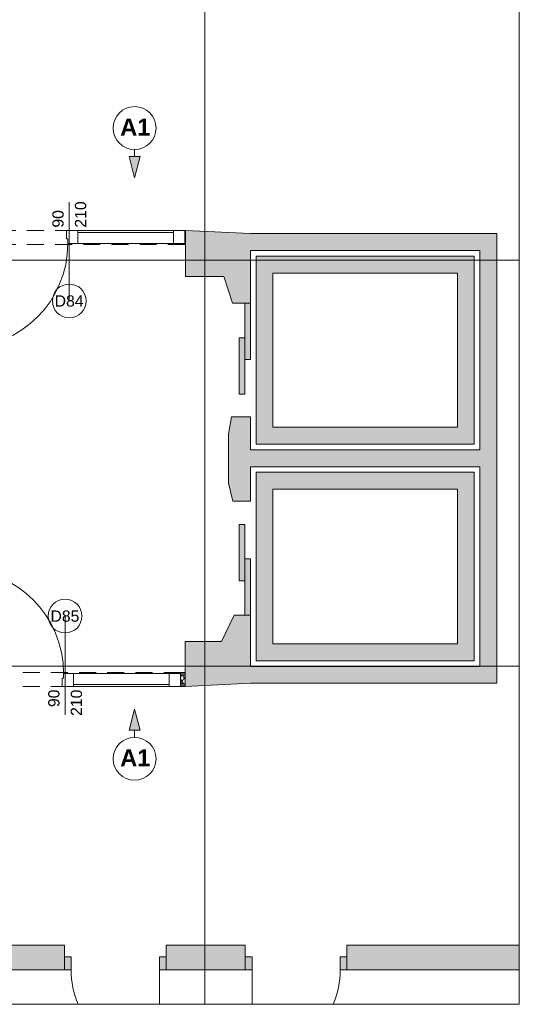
# Paper-space layout 'A-51 WYKOŃCZENIA ŚCIAN - PIĘTRO 6' of a CAD drawing. Header units: millimetres. Extents: x 0 to 420, y 0 to 297.
# Tile 8 of 11: x 244 to 288, y 106 to 194. Entities that reach past the tile are written whole.
import ezdxf
from ezdxf.xclip import XClip

# ---------------------------------------------------------------- set-up
doc = ezdxf.new("R2010")
doc.units = ezdxf.units.MM
doc.header["$MEASUREMENT"] = 0
doc.header["$XCLIPFRAME"] = 0
for name, pattern in [('DASHDOTX2', [1000, 500, -250, 0, -250]), ('Przer. długie kreski', [2.5, 1.5, -1]), ('PRZERYWANA_DU_A', [550, 350.0000000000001, -199.9999999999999])]:
    doc.linetypes.add(name, pattern=pattern)
for name, color, linetype, lineweight in [('0_Nr_pióra__2', 8, 'Continuous', 13), ('A__OKŁADZINY ŚCIAN_Nr_pióra__1', 7, 'Continuous', 20), ('A_winda_Nr_pióra__1', 7, 'Continuous', 20), ('A_ściany proj_Nr_pióra__1', 7, 'Continuous', 20), ('A_ściany_Nr_pióra__1', 7, 'Continuous', 20), ('Drzwi Archicad_Nr_pióra__1', 7, 'Continuous', 20), ('Drzwi Archicad_Nr_pióra__3', 252, 'Continuous', 13), ('Znaczniki drzwi Archicada_Nr_pióra__3', 252, 'Continuous', 13)]:
    doc.layers.add(name, color=color, linetype=linetype, lineweight=lineweight)
for name, color, linetype in [('A__OKŁADZINY ŚCIAN', 7, 'Continuous'), ('A_podrys', 7, 'Continuous'), ('A_winda', 7, 'Continuous'), ('A_ściany', 7, 'Continuous'), ('A_ściany proj', 7, 'Continuous'), ('Drzwi Archicad', 7, 'Continuous')]:
    doc.layers.add(name, color=color, linetype=linetype)
doc.layers.add('A_osie_Nr_pióra__16', color=7, linetype='Continuous', lineweight=5, true_color=0x0f0f0f)
doc.layers.add('A_ściany proj_Nr_pióra__21', color=7, linetype='Continuous', lineweight=5, true_color=0xb0b0b0)
doc.styles.add('STYL_AUTOMATYCZNY_3', font='arial.ttf')
doc.styles.add('STYL_AUTOMATYCZNY_4', font='arial.ttf')
pattern_1 = [(0, (-1581.088019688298, -272.6223899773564), (0, 1), [0, -1])]
pattern_2 = [(60.00000000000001, (-1581.088019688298, -272.6223899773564), (-0.2598076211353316, 0.1499999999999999), []), (120, (-1581.088019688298, -272.6223899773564), (0.2598076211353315, 0.15), [])]

# ---------------------------------------------------------------- blocks, each defined once
blk = doc.blocks.new('Rysunek_1_1', base_point=(-1581.088019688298, -272.6223899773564))
at = {"layer": 'A__OKŁADZINY ŚCIAN', "linetype": 'Continuous', "lineweight": 0, "true_color": 0x000000}
for points in [[(253.9667337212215, 179.754864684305), (254.4667337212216, 181.620889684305), (253.4667337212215, 181.620889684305)], [(253.9667337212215, 132.6255494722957), (253.4667337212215, 130.7595244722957), (254.4667337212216, 130.7595244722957)]]:
    blk.add_hatch(color=18, dxfattribs=at).paths.add_polyline_path(points)
at = {"layer": 'A_winda', "linetype": 'Continuous', "lineweight": 0, "true_color": 0xfdfdfd}
h = blk.add_hatch(color=7, dxfattribs=at)
h.paths.add_polyline_path([(264.7433142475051, 172.8024441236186), (264.7433142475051, 156.1279441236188), (284.1033142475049, 156.1279441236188), (284.1033142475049, 172.8024441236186)])
h.paths.add_polyline_path([(282.6033142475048, 171.3024441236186), (282.6033142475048, 157.6279441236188), (266.2433142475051, 157.6279441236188), (266.2433142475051, 171.3024441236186)], flags=0)
for points in [[(263.7433143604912, 163.6258017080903), (264.2433143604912, 163.6258017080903), (264.2433143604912, 168.6258017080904), (263.7433143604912, 168.6258017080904)], [(263.2433143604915, 160.5663644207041), (263.7433143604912, 160.5663644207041), (263.7433143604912, 165.5663644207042), (263.2433143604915, 165.5663644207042)], [(263.2433143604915, 149.0128171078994), (263.2433143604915, 144.0128171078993), (263.7433143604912, 144.0128171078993), (263.7433143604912, 149.0128171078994)], [(263.7433143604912, 145.9533798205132), (263.7433143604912, 140.9533798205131), (264.2433143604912, 140.9533798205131), (264.2433143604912, 145.9533798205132)]]:
    blk.add_hatch(color=7, dxfattribs=at).paths.add_polyline_path(points)
h = blk.add_hatch(color=7, dxfattribs=at)
h.paths.add_polyline_path([(284.1033142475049, 153.6279441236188), (264.7433142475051, 153.6279441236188), (264.7433142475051, 136.9204441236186), (284.1033142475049, 136.9204441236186)])
h.paths.add_polyline_path([(282.6033142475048, 152.1279441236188), (282.6033142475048, 138.4204441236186), (266.2433142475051, 138.4204441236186), (266.2433142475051, 152.1279441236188)], flags=0)
at = {"layer": 'A_ściany', "linetype": 'Continuous', "lineweight": 0, "true_color": 0x000000}
for points in [[(258.4833141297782, 175.0774817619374), (258.4833141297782, 171.0074815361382), (261.8933141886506, 171.0074815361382), (262.6533143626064, 168.6258019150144), (264.2433140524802, 168.6258019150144), (264.2433146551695, 174.8024439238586)], [(286.1033142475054, 174.8024441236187), (264.2433143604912, 174.8024441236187), (264.2433143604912, 173.3024441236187), (286.1033142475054, 173.3024441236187)], [(286.1033142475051, 134.9204441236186), (286.1033142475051, 173.3024441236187), (284.6033142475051, 173.3024441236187), (284.6033142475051, 136.4204441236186)], [(262.3025171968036, 157.0055979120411), (262.3025171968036, 152.6555978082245), (262.694290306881, 151.0733803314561), (264.2433145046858, 151.0733803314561), (264.2433141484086, 158.5410661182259), (262.5533666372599, 158.5410661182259)], [(264.2433143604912, 154.1279441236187), (284.6033142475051, 154.1279441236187), (284.6033142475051, 155.6279441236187), (264.2433143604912, 155.6279441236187)], [(258.4433142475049, 134.6317299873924), (264.2433145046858, 134.9204442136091), (264.2433145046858, 140.9533799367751), (262.7942898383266, 140.9533795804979), (261.6633141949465, 138.6317301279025), (258.4433142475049, 138.6317301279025)], [(264.2433143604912, 134.9204441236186), (286.1033142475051, 134.9204441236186), (284.6033142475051, 136.4204441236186), (264.2433143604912, 136.4204441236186)], [(225.6090891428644, 109.5024441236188), (247.7359833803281, 109.5024441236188), (247.7359833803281, 111.7024440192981), (225.6090891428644, 111.7024440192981)], [(256.7625236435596, 109.5024441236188), (263.7825493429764, 109.5024441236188), (263.7825493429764, 111.7024442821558), (256.7625236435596, 111.7024442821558)], [(272.809089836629, 111.7024423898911), (272.809089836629, 109.5024438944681), (288.1033123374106, 109.5024438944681), (288.1033123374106, 111.7024423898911)]]:
    blk.add_hatch(color=18, dxfattribs=at).paths.add_polyline_path(points)
at = {"layer": 'A_ściany proj', "linetype": 'Continuous', "lineweight": 13}
h = blk.add_hatch(dxfattribs=at)
h.set_pattern_fill('gypsum_0001', color=8, style=0, pattern_type=2)
h.set_pattern_definition(pattern_1)
h.paths.add_polyline_path([(258.4833142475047, 175.0774817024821), (258.4146324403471, 175.0774817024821), (258.4146324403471, 174.9524818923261), (258.4833142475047, 174.9524818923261)])
h = blk.add_hatch(dxfattribs=at)
h.set_pattern_fill('gypsum_0001', color=8, style=0, pattern_type=2)
h.set_pattern_definition(pattern_1)
h.paths.add_polyline_path([(258.4833142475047, 174.9524818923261), (258.4146324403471, 174.9524818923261), (258.4146324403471, 174.8274817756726), (258.4833142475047, 174.8274817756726)])
h = blk.add_hatch(dxfattribs=at)
h.set_pattern_fill('batt_insulation_0001', color=8, style=0, pattern_type=2)
h.set_pattern_definition(pattern_2)
h.paths.add_polyline_path([(258.4833142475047, 174.8274817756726), (258.4146324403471, 174.8274817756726), (258.4146324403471, 174.0774816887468), (258.4833142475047, 174.0774816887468)])
h = blk.add_hatch(dxfattribs=at)
h.set_pattern_fill('gypsum_0001', color=8, style=0, pattern_type=2)
h.set_pattern_definition(pattern_1)
h.paths.add_polyline_path([(258.4146324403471, 174.0774816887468), (258.4146324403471, 173.9524818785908), (258.4833142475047, 173.9524818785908), (258.4833142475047, 174.0774816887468)])
h = blk.add_hatch(dxfattribs=at)
h.set_pattern_fill('gypsum_0001', color=8, style=0, pattern_type=2)
h.set_pattern_definition(pattern_1)
h.paths.add_polyline_path([(258.4146324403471, 173.8274817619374), (258.4833142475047, 173.8274817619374), (258.4833142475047, 173.9524818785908), (258.4146324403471, 173.9524818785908)])
h = blk.add_hatch(dxfattribs=at)
h.set_pattern_fill('gypsum_0001', color=8, style=0, pattern_type=2)
h.set_pattern_definition(pattern_1)
h.paths.add_polyline_path([(258.0433142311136, 135.8817299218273), (258.0433142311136, 135.7567300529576), (258.4433142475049, 135.7567300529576), (258.4433142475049, 135.8817299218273)])
h = blk.add_hatch(dxfattribs=at)
h.set_pattern_fill('gypsum_0001', color=8, style=0, pattern_type=2)
h.set_pattern_definition(pattern_1)
h.paths.add_polyline_path([(258.4433142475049, 135.7567300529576), (258.0433142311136, 135.7567300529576), (258.0433142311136, 135.6317298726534), (258.4433142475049, 135.6317298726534)])
h = blk.add_hatch(dxfattribs=at)
h.set_pattern_fill('batt_insulation_0001', color=8, style=0, pattern_type=2)
h.set_pattern_definition(pattern_2)
h.paths.add_polyline_path([(258.4433142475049, 135.6317298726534), (258.0433142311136, 135.6317298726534), (258.0433142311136, 134.8817300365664), (258.4433142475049, 134.8817300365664)])
h = blk.add_hatch(dxfattribs=at)
h.set_pattern_fill('gypsum_0001', color=8, style=0, pattern_type=2)
h.set_pattern_definition(pattern_1)
h.paths.add_polyline_path([(258.4433142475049, 134.8817300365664), (258.0433142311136, 134.8817300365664), (258.0433142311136, 134.7567298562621), (258.4433142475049, 134.7567298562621)])
h = blk.add_hatch(dxfattribs=at)
h.set_pattern_fill('gypsum_0001', color=8, style=0, pattern_type=2)
h.set_pattern_definition(pattern_1)
h.paths.add_polyline_path([(258.0433142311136, 134.6317299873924), (258.4433142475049, 134.6317299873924), (258.4433142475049, 134.7567298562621), (258.0433142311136, 134.7567298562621)])
at = {"layer": 'Drzwi Archicad', "linetype": 'Continuous', "lineweight": 0, "true_color": 0xfdfdfd}
for points in [[(247.7359835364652, 110.6524441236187), (247.7359835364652, 109.5024441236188), (248.3359835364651, 109.5024441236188), (248.3359835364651, 110.6524441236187)], [(256.7625234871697, 109.5024441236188), (256.7625234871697, 110.6524441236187), (256.1625234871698, 110.6524441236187), (256.1625234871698, 109.5024441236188)], [(263.7825493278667, 109.5024441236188), (264.3825493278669, 109.5024441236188), (264.3825493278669, 110.6524441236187), (263.7825493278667, 110.6524441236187)], [(272.8090892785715, 110.6524441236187), (272.2090892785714, 110.6524441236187), (272.2090892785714, 109.5024441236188), (272.8090892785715, 109.5024441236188)]]:
    blk.add_hatch(color=7, dxfattribs=at).paths.add_polyline_path(points)
at = {"layer": '0_Nr_pióra__2', "color": 8, "linetype": 'PRZERYWANA_DU_A', "lineweight": 13, "flags": 128}
for points in [[(288.1033142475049, 106.4524441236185), (288.1033142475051, 201.4524441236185)], [(196.038104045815, 106.4524441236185), (288.1033142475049, 106.4524441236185)]]:
    blk.add_lwpolyline(points, dxfattribs=at)
at = {"layer": 'A__OKŁADZINY ŚCIAN_Nr_pióra__1', "color": 7, "linetype": 'Continuous', "lineweight": 20}
for p, q in [((253.4667327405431, 181.6208891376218), (254.4667330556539, 181.6208891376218)), ((253.9667347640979, 179.7548635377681), (253.4667327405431, 181.6208891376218)), ((253.9667347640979, 182.2548661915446), (253.9667347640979, 181.6208891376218)), ((253.9667347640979, 179.7548635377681), (254.4667330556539, 181.6208891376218)), ((253.9667347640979, 132.6255498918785), (253.4667327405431, 130.7595242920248)), ((253.9667347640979, 132.6255498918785), (254.4667330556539, 130.7595242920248)), ((254.4667330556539, 130.7595242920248), (253.4667327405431, 130.7595242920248)), ((253.9667347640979, 130.125550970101), (253.9667347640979, 130.7595242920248))]:
    blk.add_line(p, q, dxfattribs=at)
for centre in [(253.9667337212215, 184.1576932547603), (253.9667337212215, 128.2227209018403)]:
    blk.add_circle(centre, 1.902828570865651, dxfattribs=at)
at = {"layer": 'A_osie_Nr_pióra__16', "color": 250, "linetype": 'DASHDOTX2', "lineweight": 5, "true_color": 0x0f0f0f}
for p, q in [((260.2090889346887, 255.9104218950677), (260.2090889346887, 106.4524437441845)), ((288.1033133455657, 172.4524416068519), (63.90442181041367, 172.4524416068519)), ((288.1033133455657, 136.4524476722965), (63.90442181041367, 136.4524476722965))]:
    blk.add_line(p, q, dxfattribs=at)
at = {"layer": 'A_winda_Nr_pióra__1', "color": 7, "linetype": 'PRZERYWANA_DU_A', "lineweight": 20, "flags": 128}
for points in [[(264.7433142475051, 172.8024441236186), (284.1033142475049, 172.8024441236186), (284.1033142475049, 156.1279441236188), (264.7433142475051, 156.1279441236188)], [(282.6033142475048, 171.3024441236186), (282.6033142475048, 157.6279441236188), (266.2433142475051, 157.6279441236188), (266.2433142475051, 171.3024441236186)], [(284.1033142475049, 153.6279441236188), (264.7433142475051, 153.6279441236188), (264.7433142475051, 136.9204441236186), (284.1033142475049, 136.9204441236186)], [(282.6033142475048, 152.1279441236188), (282.6033142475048, 138.4204441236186), (266.2433142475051, 138.4204441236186), (266.2433142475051, 152.1279441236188)]]:
    blk.add_lwpolyline(points, close=True, dxfattribs=at)
at = {"layer": 'A_winda_Nr_pióra__1', "color": 7, "linetype": 'Continuous', "lineweight": 20, "flags": 128}
for points in [[(263.7433143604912, 163.6258017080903), (263.7433143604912, 168.6258017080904), (264.2433143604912, 168.6258017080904), (264.2433143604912, 163.6258017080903)], [(263.2433143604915, 160.5663644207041), (263.2433143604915, 165.5663644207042), (263.7433143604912, 165.5663644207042), (263.7433143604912, 160.5663644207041)], [(263.2433143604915, 149.0128171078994), (263.2433143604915, 144.0128171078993), (263.7433143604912, 144.0128171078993), (263.7433143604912, 149.0128171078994)], [(263.7433143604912, 145.9533798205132), (263.7433143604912, 140.9533798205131), (264.2433143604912, 140.9533798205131), (264.2433143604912, 145.9533798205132)]]:
    blk.add_lwpolyline(points, close=True, dxfattribs=at)
at = {"layer": 'A_ściany proj_Nr_pióra__1', "color": 7, "linetype": 'Continuous', "lineweight": 20, "flags": 128}
for points in [[(258.4833142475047, 175.0774817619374), (258.4146324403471, 175.0774817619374)], [(258.4146324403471, 173.8274817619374), (258.4833142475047, 173.8274817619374)], [(258.4433142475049, 135.8817299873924), (258.0433142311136, 135.8817299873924)], [(258.0433142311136, 134.6317299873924), (258.4433142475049, 134.6317299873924)]]:
    blk.add_lwpolyline(points, dxfattribs=at)
at = {"layer": 'A_ściany proj_Nr_pióra__21', "color": 253, "linetype": 'Continuous', "lineweight": 5, "true_color": 0xb0b0b0}
for p, q in [((258.4146318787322, 175.0774820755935), (258.4146318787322, 174.9524825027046)), ((258.4833155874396, 174.9524825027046), (258.4146318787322, 174.9524825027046)), ((258.4146318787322, 174.9524825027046), (258.4146318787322, 174.8274829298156)), ((258.4833155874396, 174.8274829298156), (258.4146318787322, 174.8274829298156)), ((258.4146318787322, 174.8274829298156), (258.4146318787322, 174.0774817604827)), ((258.4146318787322, 174.0774817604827), (258.4833155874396, 174.0774817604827)), ((258.4146318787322, 174.0774817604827), (258.4146318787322, 173.9524821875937)), ((258.4146318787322, 173.9524821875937), (258.4833155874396, 173.9524821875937)), ((258.4146318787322, 173.9524821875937), (258.4146318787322, 173.9274815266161)), ((258.4146318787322, 173.9274815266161), (258.4146318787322, 173.8274826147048)), ((258.0433129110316, 135.7817312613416), (258.0433129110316, 135.8817301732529)), ((258.0433129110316, 135.756730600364), (258.0433129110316, 135.7817312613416)), ((258.4433160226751, 135.756730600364), (258.0433129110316, 135.756730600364)), ((258.0433129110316, 135.631731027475), (258.0433129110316, 135.756730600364)), ((258.4433160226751, 135.631731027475), (258.0433129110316, 135.631731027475)), ((258.0433129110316, 134.8817298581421), (258.0433129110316, 135.631731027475)), ((258.0433129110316, 134.8817298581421), (258.4433160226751, 134.8817298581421)), ((258.0433129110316, 134.7567302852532), (258.0433129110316, 134.8817298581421)), ((258.0433129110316, 134.7567302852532), (258.4433160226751, 134.7567302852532)), ((258.0433129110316, 134.6317307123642), (258.0433129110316, 134.7567302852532))]:
    blk.add_line(p, q, dxfattribs=at)
at = {"layer": 'A_ściany proj_Nr_pióra__21', "color": 253, "linetype": 'Continuous', "lineweight": 5, "true_color": 0xb0b0b0, "flags": 128}
for points in [[(258.4833142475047, 175.0774817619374), (258.4833142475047, 174.9524817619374)], [(258.4833142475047, 174.9524817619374), (258.4833142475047, 174.8274817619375)], [(258.4833142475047, 174.8274817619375), (258.4833142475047, 174.0774817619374)], [(258.4833142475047, 174.0774817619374), (258.4833142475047, 173.9524817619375)], [(258.4833142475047, 173.9524817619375), (258.4833142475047, 173.8274817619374)], [(258.4433142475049, 135.7567299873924), (258.4433142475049, 135.8817299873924)], [(258.4433142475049, 135.6317299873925), (258.4433142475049, 135.7567299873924)], [(258.4433142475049, 134.8817299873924), (258.4433142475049, 135.6317299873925)], [(258.4433142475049, 134.7567299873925), (258.4433142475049, 134.8817299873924)], [(258.4433142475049, 134.6317299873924), (258.4433142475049, 134.7567299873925)]]:
    blk.add_lwpolyline(points, dxfattribs=at)
at = {"layer": 'A_ściany_Nr_pióra__1', "color": 7, "linetype": 'Continuous', "lineweight": 20}
for p, q in [((264.2433126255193, 168.6258000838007), (262.6533131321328, 168.6258000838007)), ((262.5533664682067, 158.5410656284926), (264.2433126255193, 158.5410656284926)), ((264.2433163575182, 151.073380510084), (262.6942904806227, 151.073380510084)), ((262.7942893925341, 140.9533786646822), (264.2433163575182, 140.9533786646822)), ((247.7359833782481, 111.7024448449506), (247.3659818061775, 111.7024448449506)), ((247.7359833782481, 110.6524432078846), (247.7359833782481, 111.7024448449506)), ((256.7625244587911, 111.7024448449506), (257.1325222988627, 111.7024448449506)), ((256.7625244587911, 110.6524432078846), (256.7625244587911, 111.7024448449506)), ((263.7825488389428, 111.7024448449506), (263.4125509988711, 111.7024448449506)), ((263.7825488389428, 110.6524432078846), (263.7825488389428, 111.7024448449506)), ((272.8090899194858, 111.7024448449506), (273.1790877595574, 111.7024448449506)), ((272.8090899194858, 110.6524432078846), (272.8090899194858, 111.7024448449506)), ((247.7359833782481, 109.5024426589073), (247.7359833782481, 110.6524432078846)), ((256.7625244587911, 109.5024426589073), (256.7625244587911, 110.6524432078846)), ((263.7825488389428, 109.5024426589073), (263.7825488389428, 110.6524432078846)), ((272.8090899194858, 109.5024426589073), (272.8090899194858, 110.6524432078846)), ((247.7359833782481, 109.5024426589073), (247.2659828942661, 109.5024426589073)), ((256.7625244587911, 109.5024426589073), (257.2325249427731, 109.5024426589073)), ((263.7825488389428, 109.5024426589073), (263.3125483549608, 109.5024426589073)), ((272.8090899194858, 109.5024426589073), (273.2790904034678, 109.5024426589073))]:
    blk.add_line(p, q, dxfattribs=at)
at = {"layer": 'A_ściany_Nr_pióra__1', "color": 7, "linetype": 'Continuous', "lineweight": 20, "flags": 128}
for points in [[(264.2433143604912, 174.802444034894), (258.4833142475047, 175.0774817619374)], [(258.4833142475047, 175.0774817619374), (258.4833142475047, 171.0074817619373)], [(286.1033142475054, 174.8024441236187), (264.2433143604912, 174.8024441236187)], [(286.1033142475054, 173.3024441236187), (286.1033142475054, 174.8024441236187)], [(264.2433143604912, 173.3024441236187), (284.6033142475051, 173.3024441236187)], [(264.2433143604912, 168.6258021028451), (264.2433143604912, 173.3024441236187)], [(284.6033142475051, 173.3024441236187), (284.6033142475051, 155.6279441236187)], [(286.1033142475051, 134.9204441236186), (286.1033142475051, 173.3024441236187)], [(258.4833142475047, 171.0074817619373), (261.8933142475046, 171.0074817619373)], [(261.8933142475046, 171.0074817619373), (262.6533142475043, 168.6258016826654)], [(262.5533142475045, 158.5358016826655), (262.3025171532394, 157.0055978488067)], [(264.2433143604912, 155.6279441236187), (264.2433143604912, 158.5410661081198)], [(262.3025171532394, 157.0055978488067), (262.3025171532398, 152.6555978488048)], [(284.6033142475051, 155.6279441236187), (264.2433143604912, 155.6279441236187)], [(264.2433143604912, 154.1279441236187), (284.6033142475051, 154.1279441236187)], [(264.2433143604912, 151.0733801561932), (264.2433143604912, 154.1279441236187)], [(284.6033142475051, 154.1279441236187), (284.6033142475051, 136.4204441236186)], [(262.3025171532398, 152.6555978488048), (262.6942901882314, 151.0733798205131)], [(262.7942901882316, 140.9533798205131), (261.6633142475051, 138.6317299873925)], [(264.2433143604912, 136.4204441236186), (264.2433143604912, 140.9533802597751)], [(261.6633142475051, 138.6317299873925), (258.4433142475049, 138.6317299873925)], [(258.4433142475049, 138.6317299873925), (258.4433142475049, 134.6317299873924)], [(284.6033142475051, 136.4204441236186), (264.2433143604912, 136.4204441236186)], [(258.4433142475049, 134.6317299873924), (264.2433143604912, 134.9204438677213)], [(264.2433143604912, 134.9204441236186), (286.1033142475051, 134.9204441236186)], [(247.7359835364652, 111.7024441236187), (225.6090892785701, 111.7024441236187)], [(263.7825493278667, 111.7024441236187), (256.7625234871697, 111.7024441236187)], [(288.1033142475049, 111.7024441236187), (272.8090892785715, 111.7024441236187)], [(225.6090892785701, 109.5024441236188), (247.7359835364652, 109.5024441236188)], [(256.7625234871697, 109.5024441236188), (263.7825493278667, 109.5024441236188)], [(272.8090892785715, 109.5024441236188), (288.1033142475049, 109.5024441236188)]]:
    blk.add_lwpolyline(points, dxfattribs=at)
at = {"layer": 'Drzwi Archicad_Nr_pióra__1', "color": 7, "linetype": 'Continuous', "lineweight": 20}
for p, q in [((264.2433126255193, 168.6258000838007), (262.6533131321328, 168.6258000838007)), ((262.5533664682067, 158.5410656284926), (264.2433126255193, 158.5410656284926)), ((264.2433163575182, 151.073380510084), (262.6942904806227, 151.073380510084)), ((262.7942893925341, 140.9533786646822), (264.2433163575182, 140.9533786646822)), ((247.7359833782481, 111.7024448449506), (247.3659818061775, 111.7024448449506)), ((247.7359833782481, 111.7024448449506), (247.3659818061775, 111.7024448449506)), ((247.7359833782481, 110.6524432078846), (247.7359833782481, 111.7024448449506)), ((247.7359833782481, 110.6524432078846), (247.7359833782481, 111.7024448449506)), ((256.7625244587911, 110.6524432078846), (256.7625244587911, 111.7024448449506)), ((256.7625244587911, 110.6524432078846), (256.7625244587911, 111.7024448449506)), ((256.7625244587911, 111.7024448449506), (257.1325222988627, 111.7024448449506)), ((256.7625244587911, 111.7024448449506), (257.1325222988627, 111.7024448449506)), ((263.7825488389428, 111.7024448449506), (263.4125509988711, 111.7024448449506)), ((263.7825488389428, 111.7024448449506), (263.4125509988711, 111.7024448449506)), ((263.7825488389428, 110.6524432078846), (263.7825488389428, 111.7024448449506)), ((263.7825488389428, 110.6524432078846), (263.7825488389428, 111.7024448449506)), ((272.8090899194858, 110.6524432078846), (272.8090899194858, 111.7024448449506)), ((272.8090899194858, 110.6524432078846), (272.8090899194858, 111.7024448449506)), ((272.8090899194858, 111.7024448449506), (273.1790877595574, 111.7024448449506)), ((272.8090899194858, 111.7024448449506), (273.1790877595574, 111.7024448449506)), ((247.7359833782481, 110.6524432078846), (248.3359843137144, 110.6524432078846)), ((247.7359833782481, 109.5024426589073), (247.7359833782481, 110.6524432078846)), ((247.7359833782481, 109.5024426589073), (247.7359833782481, 110.6524432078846)), ((247.7359833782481, 109.5024426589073), (247.7359833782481, 110.6524432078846)), ((248.3359843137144, 110.6524432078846), (248.3359843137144, 109.5024426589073)), ((256.1625235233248, 109.5024426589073), (256.1625235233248, 110.6524432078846)), ((256.1625235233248, 110.6524432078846), (256.7625244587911, 110.6524432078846)), ((256.7625244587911, 110.6524432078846), (256.7625244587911, 109.5024426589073)), ((256.7625244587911, 109.5024426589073), (256.7625244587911, 110.6524432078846)), ((256.7625244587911, 109.5024426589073), (256.7625244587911, 110.6524432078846)), ((264.3825497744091, 110.6524432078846), (263.7825488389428, 110.6524432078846)), ((263.7825488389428, 110.6524432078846), (263.7825488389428, 109.5024426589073)), ((263.7825488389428, 109.5024426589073), (263.7825488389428, 110.6524432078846)), ((263.7825488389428, 109.5024426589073), (263.7825488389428, 110.6524432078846)), ((264.3825497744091, 109.5024426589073), (264.3825497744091, 110.6524432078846)), ((272.8090899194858, 110.6524432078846), (272.2090889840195, 110.6524432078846)), ((272.2090889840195, 110.6524432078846), (272.2090889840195, 109.5024426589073)), ((272.8090899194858, 109.5024426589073), (272.8090899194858, 110.6524432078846)), ((272.8090899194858, 109.5024426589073), (272.8090899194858, 110.6524432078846)), ((272.8090899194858, 109.5024426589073), (272.8090899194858, 110.6524432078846)), ((247.7359833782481, 109.5024426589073), (247.2659828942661, 109.5024426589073)), ((247.7359833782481, 109.5024426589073), (247.2659828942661, 109.5024426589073)), ((248.3359843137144, 109.5024426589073), (247.7359833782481, 109.5024426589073)), ((256.1625235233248, 109.5024433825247), (256.1625235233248, 106.452444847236)), ((256.7625244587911, 109.5024426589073), (256.1625235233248, 109.5024426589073)), ((256.7625244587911, 109.5024426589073), (257.2325249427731, 109.5024426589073)), ((256.7625244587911, 109.5024426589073), (257.2325249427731, 109.5024426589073)), ((263.7825488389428, 109.5024426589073), (263.3125483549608, 109.5024426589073)), ((263.7825488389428, 109.5024426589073), (263.3125483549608, 109.5024426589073)), ((263.7825488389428, 109.5024426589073), (264.3825497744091, 109.5024426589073)), ((264.3825497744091, 109.5024433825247), (264.3825497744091, 106.452444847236)), ((272.2090889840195, 109.5024426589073), (272.8090899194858, 109.5024426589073)), ((272.8090899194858, 109.5024426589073), (273.2790904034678, 109.5024426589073)), ((272.8090899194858, 109.5024426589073), (273.2790904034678, 109.5024426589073))]:
    blk.add_line(p, q, dxfattribs=at)
for centre, start, end in [((256.1625234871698, 109.5024441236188), 180, 202.9358129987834), ((264.3825493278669, 109.5024441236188), 337.0641870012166, 0)]:
    blk.add_arc(centre, 7.826539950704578, start, end, dxfattribs=at)
at = {"layer": 'Drzwi Archicad_Nr_pióra__3', "color": 252, "linetype": 'Przer. długie kreski', "lineweight": 13}
for p, q in [((258.4146318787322, 175.0774820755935), (237.9146310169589, 175.0774820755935)), ((258.4146318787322, 173.8274826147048), (237.9146310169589, 173.8274826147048)), ((258.0433129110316, 135.8817301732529), (237.5433157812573, 135.8817301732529)), ((258.0433129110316, 134.6317307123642), (237.5433157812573, 134.6317307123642))]:
    blk.add_line(p, q, dxfattribs=at)
at = {"layer": 'Drzwi Archicad_Nr_pióra__3', "color": 252, "linetype": 'Continuous', "lineweight": 13}
for p, q in [((247.914634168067, 175.0774820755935), (247.914634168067, 174.3274809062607)), ((248.9146307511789, 175.0774820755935), (247.914634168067, 175.0774820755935)), ((248.9146307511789, 173.9274815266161), (248.9146307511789, 175.0774820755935)), ((248.9146307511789, 175.0774820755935), (257.4146315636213, 175.0774820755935)), ((248.9146307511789, 173.9274815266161), (248.9146307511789, 175.0774820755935)), ((257.4146315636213, 174.8974803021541), (248.9146307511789, 174.8974803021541)), ((258.4146318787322, 175.0774820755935), (257.4146315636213, 175.0774820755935)), ((257.4146315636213, 175.0774820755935), (257.4146315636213, 173.9274815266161)), ((257.4146315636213, 175.0774820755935), (257.4146315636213, 173.9274815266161)), ((258.4146318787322, 173.9274815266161), (258.4146318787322, 175.0774820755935)), ((258.4146318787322, 175.0774820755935), (258.4146318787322, 174.9524825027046)), ((258.4146318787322, 175.0774820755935), (258.4146318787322, 174.9524825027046)), ((258.4146318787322, 174.9524825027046), (258.4146318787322, 174.8274829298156)), ((258.4146318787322, 174.9524825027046), (258.4146318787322, 174.8274829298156)), ((258.4146318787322, 174.8274829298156), (258.4146318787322, 174.0774817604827)), ((258.4146318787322, 174.8274829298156), (258.4146318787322, 174.0774817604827)), ((247.914634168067, 174.3274809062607), (248.0346328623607, 174.3274809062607)), ((248.0346328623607, 174.3274809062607), (248.0346328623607, 173.9274815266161)), ((248.0346328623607, 173.9274815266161), (248.9146307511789, 173.9274815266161)), ((257.4146315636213, 173.9274815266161), (248.9146307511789, 173.9274815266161)), ((248.9146307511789, 173.9274815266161), (257.4146315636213, 173.9274815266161)), ((257.4146315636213, 173.9274815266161), (258.4146318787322, 173.9274815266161)), ((258.4146318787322, 174.0774817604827), (258.4146318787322, 173.9524821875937)), ((258.4146318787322, 174.0774817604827), (258.4146318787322, 173.9524821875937)), ((258.4146318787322, 173.9524821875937), (258.4146318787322, 173.9274815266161)), ((258.4146318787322, 173.9524821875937), (258.4146318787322, 173.9274815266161)), ((258.4146318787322, 173.9274815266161), (258.4146318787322, 173.8274826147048)), ((247.5433152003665, 134.6317307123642), (247.5433152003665, 135.3817281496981)), ((247.5433152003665, 135.3817281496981), (247.6633138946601, 135.3817281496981)), ((247.6633138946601, 135.3817281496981), (247.6633138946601, 135.7817312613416)), ((247.6633138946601, 135.7817312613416), (248.5433155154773, 135.7817312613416)), ((248.5433155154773, 135.7817312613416), (248.5433155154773, 134.6317307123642)), ((257.0433125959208, 135.7817312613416), (248.5433155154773, 135.7817312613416)), ((248.5433155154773, 135.7817312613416), (248.5433155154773, 134.6317307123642)), ((248.5433155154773, 135.7817312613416), (257.0433125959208, 135.7817312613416)), ((257.0433125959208, 134.6317307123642), (257.0433125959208, 135.7817312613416)), ((257.0433125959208, 135.7817312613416), (258.0433129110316, 135.7817312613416)), ((257.0433125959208, 134.6317307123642), (257.0433125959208, 135.7817312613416)), ((258.0433129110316, 135.7817312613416), (258.0433129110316, 135.8817301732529)), ((258.0433129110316, 135.7817312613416), (258.0433129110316, 134.6317307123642)), ((258.0433129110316, 135.756730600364), (258.0433129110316, 135.7817312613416)), ((258.0433129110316, 135.756730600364), (258.0433129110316, 135.7817312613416)), ((258.0433129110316, 135.631731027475), (258.0433129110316, 135.756730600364)), ((258.0433129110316, 135.631731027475), (258.0433129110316, 135.756730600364)), ((258.0433129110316, 134.8817298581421), (258.0433129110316, 135.631731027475)), ((258.0433129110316, 134.8817298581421), (258.0433129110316, 135.631731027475)), ((248.5433155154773, 134.6317307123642), (247.5433152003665, 134.6317307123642)), ((257.0433125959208, 134.8117287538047), (248.5433155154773, 134.8117287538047)), ((248.5433155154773, 134.6317307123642), (257.0433125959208, 134.6317307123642)), ((258.0433129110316, 134.6317307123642), (257.0433125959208, 134.6317307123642)), ((258.0433129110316, 134.7567302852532), (258.0433129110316, 134.8817298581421)), ((258.0433129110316, 134.7567302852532), (258.0433129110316, 134.8817298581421)), ((258.0433129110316, 134.6317307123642), (258.0433129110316, 134.7567302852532)), ((258.0433129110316, 134.6317307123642), (258.0433129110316, 134.7567302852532))]:
    blk.add_line(p, q, dxfattribs=at)
for centre, start, end in [((238.7946323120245, 173.9274817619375), 270, 0), ((238.4233142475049, 135.7817299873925), 0, 90)]:
    blk.add_arc(centre, 9.24000000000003, start, end, dxfattribs=at)
at = {"layer": 'Znaczniki drzwi Archicada_Nr_pióra__3', "color": 252, "linetype": 'Continuous', "lineweight": 13}
for p, q in [((248.164633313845, 168.8274810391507), (248.164633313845, 177.5774809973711)), ((247.7933143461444, 140.881731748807), (247.7933143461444, 132.1317317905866))]:
    blk.add_line(p, q, dxfattribs=at)
at = {"layer": 'Znaczniki drzwi Archicada_Nr_pióra__3', "color": 252, "linetype": 'Continuous', "lineweight": 13, "flags": 128}
for points in [[(246.6646323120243, 168.8274817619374, 0.9999999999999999), (249.6646323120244, 168.8274817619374, 0.9999999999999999)], [(249.2933142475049, 140.8817299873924, 0.9999999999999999), (246.2933142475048, 140.8817299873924, 0.9999999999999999)]]:
    blk.add_lwpolyline(points, format="xyb", close=True, dxfattribs=at)
at = {"layer": 'A__OKŁADZINY ŚCIAN_Nr_pióra__1', "color": 7, "linetype": 'Continuous', "lineweight": 20, "char_height": 1.5, "attachment_point": 4, "style": 'STYL_AUTOMATYCZNY_3'}
for insert in [(252.6844437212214, 184.2434110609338), (252.6844437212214, 128.3084387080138)]:
    blk.add_mtext('\\A1;{\\pql;\\fArial|b1|i0|c238|p0;\\W1.000000;A1}', dxfattribs=dict(at, insert=insert))
at = {"layer": 'Znaczniki drzwi Archicada_Nr_pióra__3', "color": 252, "linetype": 'Continuous', "lineweight": 13, "char_height": 1, "attachment_point": 7, "style": 'STYL_AUTOMATYCZNY_4'}
for s, insert, rotation in [('\\A1;{\\pql;\\fArial CE|b0|i0|c238|p0;\\W1.000000;210}', (249.6818586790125, 175.3274817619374), 89.99999999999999), ('\\A1;{\\pql;\\fArial CE|b0|i0|c238|p0;\\W1.000000;90}', (247.6818586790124, 175.3274817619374), 89.99999999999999), ('\\A1;{\\pql;\\fArial CE|b0|i0|c238|p0;\\W1.000000;90}', (247.3105406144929, 132.8114099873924), 90), ('\\A1;{\\pql;\\fArial CE|b0|i0|c238|p0;\\W1.000000;210}', (249.3105406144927, 132.0262599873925), 90)]:
    blk.add_mtext(s, dxfattribs=dict(at, insert=insert, rotation=rotation))
for s, insert in [('\\A1;{\\pql;\\fArial CE|b0|i0|c238|p0;\\W1.000000;D84}', (246.8697073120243, 168.3102553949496)), ('\\A1;{\\pql;\\fArial CE|b0|i0|c238|p0;\\W1.000000;D85}', (246.4983892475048, 140.3645036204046))]:
    blk.add_mtext(s, dxfattribs=dict(at, insert=insert))

psp = doc.layouts.new('A-51 WYKOŃCZENIA ŚCIAN - PIĘTRO 6')

# ---------------------------------------------------------------- block references
at = {"layer": 'A_podrys', "color": 37, "linetype": 'Continuous', "lineweight": 5, "true_color": 0x656532}
ref = psp.add_blockref('Rysunek_1_1', (-1581.088019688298, -272.6223899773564), dxfattribs=at)
XClip(ref).set_block_clipping_path([(37.65334299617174, 106.4524441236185), (288.1033142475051, 282.1615009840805)])

doc.saveas('drawing.dxf')
